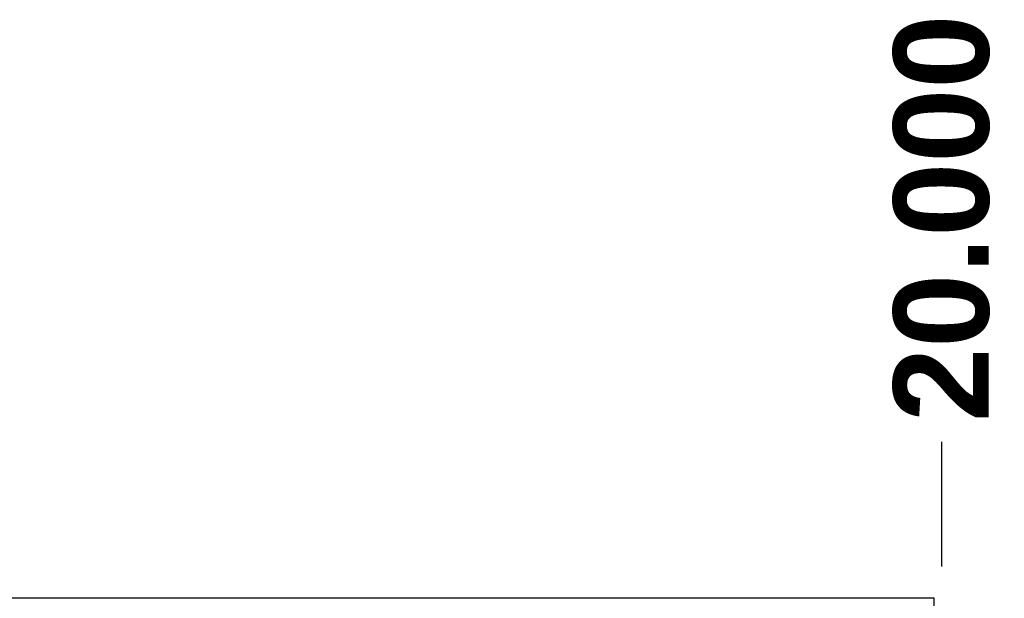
# Model space of a CAD drawing. Header units: inches. Extents: x 0 to 144, y -11 to 93.
# Tile 32 of 53: x 71.88 to 82.56, y 59.1 to 65.38. Entities that reach past the tile are written whole.
import ezdxf

# ---------------------------------------------------------------- set-up
doc = ezdxf.new("R2010")
doc.units = ezdxf.units.IN
doc.header["$LTSCALE"] = 8.616264
doc.header["$MEASUREMENT"] = 0
for name, color, linetype, lineweight in [('Dimensions(ANSI)', 7, 'Continuous', 25), ('Visible Edges(ANSI)', 7, 'Continuous', 25), ('Visible Tangent Edges(ANSI)', 7, 'Continuous', 25)]:
    doc.layers.add(name, color=color, linetype=linetype, lineweight=lineweight)
doc.styles.add('Dimension-ANSI', font='arialbd.ttf')
doc.dimstyles.new('INCH-ANSI-VERTICAL', dxfattribs={"dimscale": 8.616264, "dimtxt": 0.12, "dimasz": 0.098425, "dimexe": 0.04, "dimexo": 0.04, "dimgap": 0.031496, "dimtad": 0, "dimtih": 1, "dimtoh": 1, "dimdec": 3, "dimzin": 0, "dimdsep": 46, "dimtxsty": 'Dimension-ANSI', "dimcen": 0.09, "dimdle": 0.312, "dimclrd": 179, "dimclre": 179, "dimclrt": 7, "dimadec": 1, "dimazin": 0, "dimtfac": 1, "dimtdec": 3, "dimtofl": 0, "dimtmove": 0, "dimatfit": 3, "dimfxl": 1, "dimtolj": 1, "dimtzin": 4, "dimlwd": 25, "dimlwe": 25, "dimarcsym": 0})

# ---------------------------------------------------------------- blocks, each defined once
blk = doc.blocks.new('*D17')
at = {"layer": 'Defpoints', "color": 0, "linetype": 'Continuous', "transparency": 16777216}
for p in [(81.885, 60.799), (61.883, 59.103), (81.885, 59.103)]:
    blk.add_point(p, dxfattribs=at)
at = {"layer": 'Dimensions(ANSI)', "color": 179, "linetype": 'Continuous', "lineweight": 25, "true_color": 0x262658, "transparency": 16777216}
blk.add_line((81.885, 59.448), (81.885, 60.799), dxfattribs=at)
at = {"layer": 'Dimensions(ANSI)', "color": 7, "linetype": 'Continuous', "lineweight": 25, "transparency": 16777216, "insert": (81.885, 63.226), "char_height": 1.034, "attachment_point": 5, "rotation": 90, "style": 'Dimension-ANSI'}
blk.add_mtext('\\A1;20.000', dxfattribs=at)

msp = doc.modelspace()

# ---------------------------------------------------------------- linework, layer by layer
at = {"layer": 'Visible Edges(ANSI)'}
msp.add_line((81.8012, 59.103), (61.9671, 59.103), dxfattribs=at)
at = {"layer": 'Visible Tangent Edges(ANSI)'}
msp.add_line((81.8012, 59.019), (81.8012, 59.103), dxfattribs=at)

# ---------------------------------------------------------------- dimensions: what is measured, and where the dimension line sits
at = {"layer": 'Dimensions(ANSI)', "color": 179, "linetype": 'Continuous', "lineweight": 25, "true_color": 0x262658}
dim = msp.add_ordinate_dim(feature_location=(81.8852, 59.103), offset=(0, 1.6961), dtype=1, origin=(61.8831, 59.103), dimstyle='INCH-ANSI-VERTICAL', override={"dimgap": 0.031496, "dimtad": 0, "dimdec": 3, "dimlfac": 0.999898, "dimtol": 0, "dimlim": 0, "dimtp": 0, "dimtm": 0, "dimtdec": 3}, dxfattribs=at)
dim.commit()
dim.dimension.update_dxf_attribs({"geometry": '*D17', "text_midpoint": (81.8852, 63.2258)})

doc.saveas('drawing.dxf')
